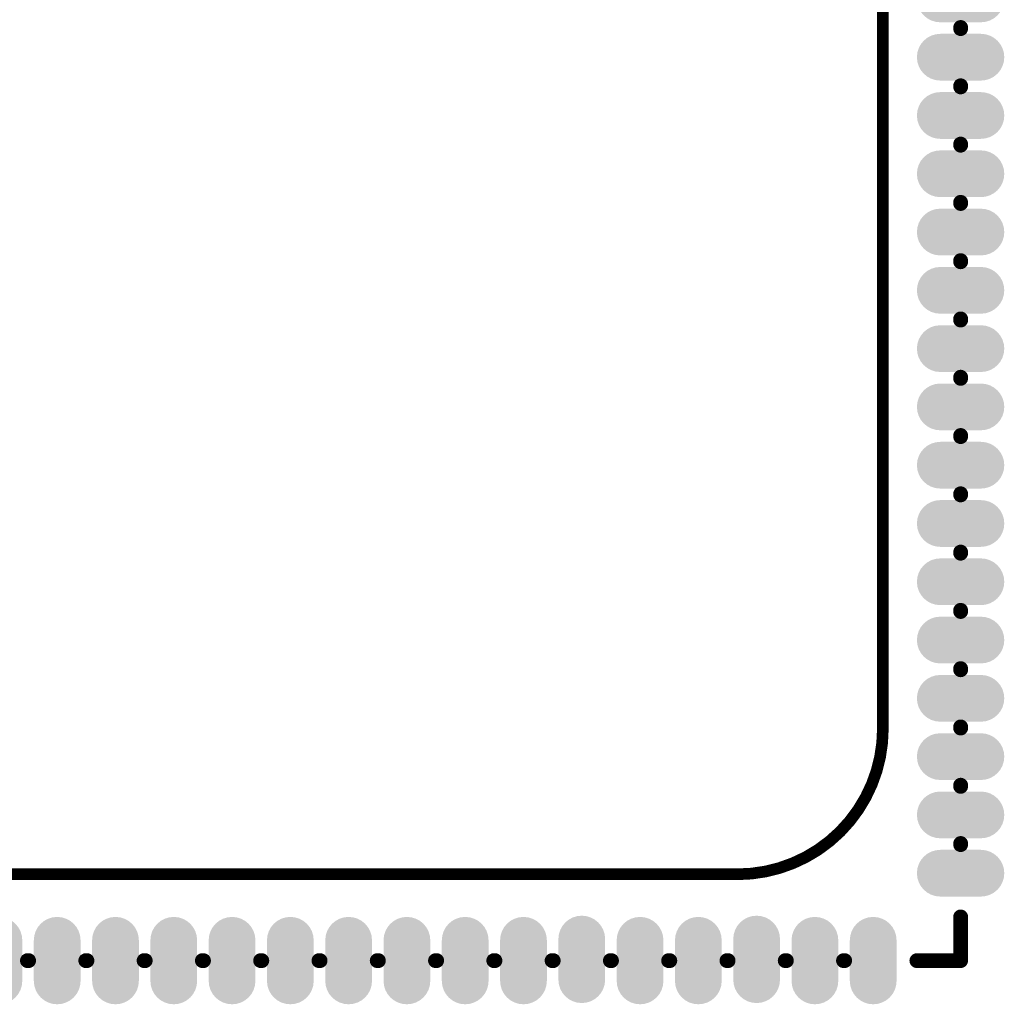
# Model space of a CAD drawing. Header units: inches. Extents: x -17.6 to 16.7, y -16.7 to 16.7.
# Tile 3 of 4: x -0.1 to 16.7, y -16.7 to 0.1. Entities that reach past the tile are written whole.
import ezdxf

# ---------------------------------------------------------------- set-up
doc = ezdxf.new("R2010")
doc.units = ezdxf.units.IN
for name, color, linetype in [('Bottom Overlay', 54, 'Continuous'), ('Keep-Out Layer', 6, 'Continuous'), ('Multi-Layer', 9, 'Continuous'), ('Top Layer', 1, 'Continuous'), ('Top Overlay', 2, 'Continuous'), ('Top Paste', 8, 'Continuous'), ('Top Solder', 216, 'Continuous')]:
    doc.layers.add(name, color=color, linetype=linetype)

msp = doc.modelspace()

# ---------------------------------------------------------------- hatches: boundary and pattern name
at = {"layer": 'Top Layer'}
h = msp.add_hatch(color=1, dxfattribs=at)
edge = h.paths.add_edge_path()
edge.add_arc((15.651, -0.5), 0.35, 90, 270)
edge.add_line((15.651, -0.85), (16.348, -0.85))
edge.add_arc((16.348, -0.5), 0.35, 270, 450)
edge.add_line((16.348, -0.15), (15.651, -0.15))
h = msp.add_hatch(color=1, dxfattribs=at)
edge = h.paths.add_edge_path()
edge.add_arc((15.651, -1.5), 0.35, 90, 270)
edge.add_line((15.651, -1.85), (16.348, -1.85))
edge.add_arc((16.348, -1.5), 0.35, 270, 450)
edge.add_line((16.348, -1.15), (15.651, -1.15))
h = msp.add_hatch(color=1, dxfattribs=at)
edge = h.paths.add_edge_path()
edge.add_arc((15.651, -2.5), 0.35, 90, 270)
edge.add_line((15.651, -2.85), (16.348, -2.85))
edge.add_arc((16.348, -2.5), 0.35, 270, 450)
edge.add_line((16.348, -2.15), (15.651, -2.15))
h = msp.add_hatch(color=1, dxfattribs=at)
edge = h.paths.add_edge_path()
edge.add_arc((15.651, -3.5), 0.35, 90, 270)
edge.add_line((15.651, -3.85), (16.348, -3.85))
edge.add_arc((16.348, -3.5), 0.35, 270, 450)
edge.add_line((16.348, -3.15), (15.651, -3.15))
h = msp.add_hatch(color=1, dxfattribs=at)
edge = h.paths.add_edge_path()
edge.add_arc((15.651, -4.5), 0.35, 90, 270)
edge.add_line((15.651, -4.85), (16.348, -4.85))
edge.add_arc((16.348, -4.5), 0.35, 270, 450)
edge.add_line((16.348, -4.15), (15.651, -4.15))
h = msp.add_hatch(color=1, dxfattribs=at)
edge = h.paths.add_edge_path()
edge.add_arc((15.651, -5.5), 0.35, 90, 270)
edge.add_line((15.651, -5.85), (16.348, -5.85))
edge.add_arc((16.348, -5.5), 0.35, 270, 450)
edge.add_line((16.348, -5.15), (15.651, -5.15))
h = msp.add_hatch(color=1, dxfattribs=at)
edge = h.paths.add_edge_path()
edge.add_arc((15.651, -6.5), 0.35, 90, 270)
edge.add_line((15.651, -6.85), (16.348, -6.85))
edge.add_arc((16.348, -6.5), 0.35, 270, 450)
edge.add_line((16.348, -6.15), (15.651, -6.15))
h = msp.add_hatch(color=1, dxfattribs=at)
edge = h.paths.add_edge_path()
edge.add_arc((15.651, -7.5), 0.35, 90, 270)
edge.add_line((15.651, -7.85), (16.348, -7.85))
edge.add_arc((16.348, -7.5), 0.35, 270, 450)
edge.add_line((16.348, -7.15), (15.651, -7.15))
h = msp.add_hatch(color=1, dxfattribs=at)
edge = h.paths.add_edge_path()
edge.add_arc((15.651, -8.5), 0.35, 90, 270)
edge.add_line((15.651, -8.85), (16.348, -8.85))
edge.add_arc((16.348, -8.5), 0.35, 270, 450)
edge.add_line((16.348, -8.15), (15.651, -8.15))
h = msp.add_hatch(color=1, dxfattribs=at)
edge = h.paths.add_edge_path()
edge.add_arc((15.651, -9.5), 0.35, 90, 270)
edge.add_line((15.651, -9.85), (16.348, -9.85))
edge.add_arc((16.348, -9.5), 0.35, 270, 450)
edge.add_line((16.348, -9.15), (15.651, -9.15))
h = msp.add_hatch(color=1, dxfattribs=at)
edge = h.paths.add_edge_path()
edge.add_arc((15.651, -10.5), 0.35, 90, 270)
edge.add_line((15.651, -10.85), (16.348, -10.85))
edge.add_arc((16.348, -10.5), 0.35, 270, 450)
edge.add_line((16.348, -10.15), (15.651, -10.15))
h = msp.add_hatch(color=1, dxfattribs=at)
edge = h.paths.add_edge_path()
edge.add_arc((15.651, -11.5), 0.35, 90, 270)
edge.add_line((15.651, -11.85), (16.348, -11.85))
edge.add_arc((16.348, -11.5), 0.35, 270, 450)
edge.add_line((16.348, -11.15), (15.651, -11.15))
h = msp.add_hatch(color=1, dxfattribs=at)
edge = h.paths.add_edge_path()
edge.add_arc((15.651, -12.5), 0.35, 90, 270)
edge.add_line((15.651, -12.85), (16.348, -12.85))
edge.add_arc((16.348, -12.5), 0.35, 270, 450)
edge.add_line((16.348, -12.15), (15.651, -12.15))
h = msp.add_hatch(color=1, dxfattribs=at)
edge = h.paths.add_edge_path()
edge.add_arc((15.651, -13.5), 0.35, 90, 270)
edge.add_line((15.651, -13.85), (16.348, -13.85))
edge.add_arc((16.348, -13.5), 0.35, 270, 450)
edge.add_line((16.348, -13.15), (15.651, -13.15))
h = msp.add_hatch(color=1, dxfattribs=at)
edge = h.paths.add_edge_path()
edge.add_arc((15.651, -14.5), 0.35, 90, 270)
edge.add_line((15.651, -14.85), (16.348, -14.85))
edge.add_arc((16.348, -14.5), 0.35, 270, 450)
edge.add_line((16.348, -14.15), (15.651, -14.15))
h = msp.add_hatch(color=1, dxfattribs=at)
edge = h.paths.add_edge_path()
edge.add_arc((0.5, -15.651), 0.35, 0, 180)
edge.add_line((0.15, -15.651), (0.15, -16.348))
edge.add_arc((0.5, -16.348), 0.35, 180, 360)
edge.add_line((0.85, -16.348), (0.85, -15.651))
h = msp.add_hatch(color=1, dxfattribs=at)
edge = h.paths.add_edge_path()
edge.add_arc((1.5, -15.651), 0.35, 0, 180)
edge.add_line((1.15, -15.651), (1.15, -16.348))
edge.add_arc((1.5, -16.348), 0.35, 180, 360)
edge.add_line((1.85, -16.348), (1.85, -15.651))
h = msp.add_hatch(color=1, dxfattribs=at)
edge = h.paths.add_edge_path()
edge.add_arc((2.5, -15.651), 0.35, 0, 180)
edge.add_line((2.15, -15.651), (2.15, -16.348))
edge.add_arc((2.5, -16.348), 0.35, 180, 360)
edge.add_line((2.85, -16.348), (2.85, -15.651))
h = msp.add_hatch(color=1, dxfattribs=at)
edge = h.paths.add_edge_path()
edge.add_arc((3.5, -15.651), 0.35, 0, 180)
edge.add_line((3.15, -15.651), (3.15, -16.348))
edge.add_arc((3.5, -16.348), 0.35, 180, 360)
edge.add_line((3.85, -16.348), (3.85, -15.651))
h = msp.add_hatch(color=1, dxfattribs=at)
edge = h.paths.add_edge_path()
edge.add_arc((4.5, -15.651), 0.35, 0, 180)
edge.add_line((4.15, -15.651), (4.15, -16.348))
edge.add_arc((4.5, -16.348), 0.35, 180, 360)
edge.add_line((4.85, -16.348), (4.85, -15.651))
h = msp.add_hatch(color=1, dxfattribs=at)
edge = h.paths.add_edge_path()
edge.add_arc((5.5, -15.651), 0.35, 0, 180)
edge.add_line((5.15, -15.651), (5.15, -16.348))
edge.add_arc((5.5, -16.348), 0.35, 180, 360)
edge.add_line((5.85, -16.348), (5.85, -15.651))
h = msp.add_hatch(color=1, dxfattribs=at)
edge = h.paths.add_edge_path()
edge.add_arc((6.5, -15.651), 0.35, 0, 180)
edge.add_line((6.15, -15.651), (6.15, -16.348))
edge.add_arc((6.5, -16.348), 0.35, 180, 360)
edge.add_line((6.85, -16.348), (6.85, -15.651))
h = msp.add_hatch(color=1, dxfattribs=at)
edge = h.paths.add_edge_path()
edge.add_arc((7.5, -15.651), 0.35, 0, 180)
edge.add_line((7.15, -15.651), (7.15, -16.348))
edge.add_arc((7.5, -16.348), 0.35, 180, 360)
edge.add_line((7.85, -16.348), (7.85, -15.651))
h = msp.add_hatch(color=1, dxfattribs=at)
edge = h.paths.add_edge_path()
edge.add_arc((8.5, -15.651), 0.35, 0, 180)
edge.add_line((8.15, -15.651), (8.15, -16.348))
edge.add_arc((8.5, -16.348), 0.35, 180, 360)
edge.add_line((8.85, -16.348), (8.85, -15.651))
h = msp.add_hatch(color=1, dxfattribs=at)
edge = h.paths.add_edge_path()
edge.add_arc((9.5, -15.63), 0.35, 0, 180)
edge.add_line((9.15, -15.63), (9.15, -16.327))
edge.add_arc((9.5, -16.327), 0.35, 180, 360)
edge.add_line((9.85, -16.327), (9.85, -15.63))
h = msp.add_hatch(color=1, dxfattribs=at)
edge = h.paths.add_edge_path()
edge.add_arc((10.5, -15.651), 0.35, 0, 180)
edge.add_line((10.15, -15.651), (10.15, -16.348))
edge.add_arc((10.5, -16.348), 0.35, 180, 360)
edge.add_line((10.85, -16.348), (10.85, -15.651))
h = msp.add_hatch(color=1, dxfattribs=at)
edge = h.paths.add_edge_path()
edge.add_arc((11.5, -15.651), 0.35, 0, 180)
edge.add_line((11.15, -15.651), (11.15, -16.348))
edge.add_arc((11.5, -16.348), 0.35, 180, 360)
edge.add_line((11.85, -16.348), (11.85, -15.651))
h = msp.add_hatch(color=1, dxfattribs=at)
edge = h.paths.add_edge_path()
edge.add_arc((12.5, -15.63), 0.35, 0, 180)
edge.add_line((12.15, -15.63), (12.15, -16.327))
edge.add_arc((12.5, -16.327), 0.35, 180, 360)
edge.add_line((12.85, -16.327), (12.85, -15.63))
h = msp.add_hatch(color=1, dxfattribs=at)
edge = h.paths.add_edge_path()
edge.add_arc((13.5, -15.651), 0.35, 0, 180)
edge.add_line((13.15, -15.651), (13.15, -16.348))
edge.add_arc((13.5, -16.348), 0.35, 180, 360)
edge.add_line((13.85, -16.348), (13.85, -15.651))
h = msp.add_hatch(color=1, dxfattribs=at)
edge = h.paths.add_edge_path()
edge.add_arc((14.5, -16.348), 0.35, 180, 360)
edge.add_line((14.85, -16.348), (14.85, -15.651))
edge.add_arc((14.5, -15.651), 0.35, 0, 180)
edge.add_line((14.15, -15.651), (14.15, -16.348))
at = {"layer": 'Top Paste'}
h = msp.add_hatch(color=8, dxfattribs=at)
edge = h.paths.add_edge_path()
edge.add_arc((15.651, -0.5), 0.35, 90, 270)
edge.add_line((15.651, -0.85), (16.348, -0.85))
edge.add_arc((16.348, -0.5), 0.35, 270, 450)
edge.add_line((16.348, -0.15), (15.651, -0.15))
h = msp.add_hatch(color=8, dxfattribs=at)
edge = h.paths.add_edge_path()
edge.add_arc((15.651, -1.5), 0.35, 90, 270)
edge.add_line((15.651, -1.85), (16.348, -1.85))
edge.add_arc((16.348, -1.5), 0.35, 270, 450)
edge.add_line((16.348, -1.15), (15.651, -1.15))
h = msp.add_hatch(color=8, dxfattribs=at)
edge = h.paths.add_edge_path()
edge.add_arc((15.651, -2.5), 0.35, 90, 270)
edge.add_line((15.651, -2.85), (16.348, -2.85))
edge.add_arc((16.348, -2.5), 0.35, 270, 450)
edge.add_line((16.348, -2.15), (15.651, -2.15))
h = msp.add_hatch(color=8, dxfattribs=at)
edge = h.paths.add_edge_path()
edge.add_arc((15.651, -3.5), 0.35, 90, 270)
edge.add_line((15.651, -3.85), (16.348, -3.85))
edge.add_arc((16.348, -3.5), 0.35, 270, 450)
edge.add_line((16.348, -3.15), (15.651, -3.15))
h = msp.add_hatch(color=8, dxfattribs=at)
edge = h.paths.add_edge_path()
edge.add_arc((15.651, -4.5), 0.35, 90, 270)
edge.add_line((15.651, -4.85), (16.348, -4.85))
edge.add_arc((16.348, -4.5), 0.35, 270, 450)
edge.add_line((16.348, -4.15), (15.651, -4.15))
h = msp.add_hatch(color=8, dxfattribs=at)
edge = h.paths.add_edge_path()
edge.add_arc((15.651, -5.5), 0.35, 90, 270)
edge.add_line((15.651, -5.85), (16.348, -5.85))
edge.add_arc((16.348, -5.5), 0.35, 270, 450)
edge.add_line((16.348, -5.15), (15.651, -5.15))
h = msp.add_hatch(color=8, dxfattribs=at)
edge = h.paths.add_edge_path()
edge.add_arc((15.651, -6.5), 0.35, 90, 270)
edge.add_line((15.651, -6.85), (16.348, -6.85))
edge.add_arc((16.348, -6.5), 0.35, 270, 450)
edge.add_line((16.348, -6.15), (15.651, -6.15))
h = msp.add_hatch(color=8, dxfattribs=at)
edge = h.paths.add_edge_path()
edge.add_arc((15.651, -7.5), 0.35, 90, 270)
edge.add_line((15.651, -7.85), (16.348, -7.85))
edge.add_arc((16.348, -7.5), 0.35, 270, 450)
edge.add_line((16.348, -7.15), (15.651, -7.15))
h = msp.add_hatch(color=8, dxfattribs=at)
edge = h.paths.add_edge_path()
edge.add_arc((15.651, -8.5), 0.35, 90, 270)
edge.add_line((15.651, -8.85), (16.348, -8.85))
edge.add_arc((16.348, -8.5), 0.35, 270, 450)
edge.add_line((16.348, -8.15), (15.651, -8.15))
h = msp.add_hatch(color=8, dxfattribs=at)
edge = h.paths.add_edge_path()
edge.add_arc((15.651, -9.5), 0.35, 90, 270)
edge.add_line((15.651, -9.85), (16.348, -9.85))
edge.add_arc((16.348, -9.5), 0.35, 270, 450)
edge.add_line((16.348, -9.15), (15.651, -9.15))
h = msp.add_hatch(color=8, dxfattribs=at)
edge = h.paths.add_edge_path()
edge.add_arc((15.651, -10.5), 0.35, 90, 270)
edge.add_line((15.651, -10.85), (16.348, -10.85))
edge.add_arc((16.348, -10.5), 0.35, 270, 450)
edge.add_line((16.348, -10.15), (15.651, -10.15))
h = msp.add_hatch(color=8, dxfattribs=at)
edge = h.paths.add_edge_path()
edge.add_arc((15.651, -11.5), 0.35, 90, 270)
edge.add_line((15.651, -11.85), (16.348, -11.85))
edge.add_arc((16.348, -11.5), 0.35, 270, 450)
edge.add_line((16.348, -11.15), (15.651, -11.15))
h = msp.add_hatch(color=8, dxfattribs=at)
edge = h.paths.add_edge_path()
edge.add_arc((15.651, -12.5), 0.35, 90, 270)
edge.add_line((15.651, -12.85), (16.348, -12.85))
edge.add_arc((16.348, -12.5), 0.35, 270, 450)
edge.add_line((16.348, -12.15), (15.651, -12.15))
h = msp.add_hatch(color=8, dxfattribs=at)
edge = h.paths.add_edge_path()
edge.add_arc((15.651, -13.5), 0.35, 90, 270)
edge.add_line((15.651, -13.85), (16.348, -13.85))
edge.add_arc((16.348, -13.5), 0.35, 270, 450)
edge.add_line((16.348, -13.15), (15.651, -13.15))
h = msp.add_hatch(color=8, dxfattribs=at)
edge = h.paths.add_edge_path()
edge.add_arc((15.651, -14.5), 0.35, 90, 270)
edge.add_line((15.651, -14.85), (16.348, -14.85))
edge.add_arc((16.348, -14.5), 0.35, 270, 450)
edge.add_line((16.348, -14.15), (15.651, -14.15))
h = msp.add_hatch(color=8, dxfattribs=at)
edge = h.paths.add_edge_path()
edge.add_arc((0.5, -15.651), 0.35, 0, 180)
edge.add_line((0.15, -15.651), (0.15, -16.348))
edge.add_arc((0.5, -16.348), 0.35, 180, 360)
edge.add_line((0.85, -16.348), (0.85, -15.651))
h = msp.add_hatch(color=8, dxfattribs=at)
edge = h.paths.add_edge_path()
edge.add_arc((1.5, -15.651), 0.35, 0, 180)
edge.add_line((1.15, -15.651), (1.15, -16.348))
edge.add_arc((1.5, -16.348), 0.35, 180, 360)
edge.add_line((1.85, -16.348), (1.85, -15.651))
h = msp.add_hatch(color=8, dxfattribs=at)
edge = h.paths.add_edge_path()
edge.add_arc((2.5, -15.651), 0.35, 0, 180)
edge.add_line((2.15, -15.651), (2.15, -16.348))
edge.add_arc((2.5, -16.348), 0.35, 180, 360)
edge.add_line((2.85, -16.348), (2.85, -15.651))
h = msp.add_hatch(color=8, dxfattribs=at)
edge = h.paths.add_edge_path()
edge.add_arc((3.5, -15.651), 0.35, 0, 180)
edge.add_line((3.15, -15.651), (3.15, -16.348))
edge.add_arc((3.5, -16.348), 0.35, 180, 360)
edge.add_line((3.85, -16.348), (3.85, -15.651))
h = msp.add_hatch(color=8, dxfattribs=at)
edge = h.paths.add_edge_path()
edge.add_arc((4.5, -15.651), 0.35, 0, 180)
edge.add_line((4.15, -15.651), (4.15, -16.348))
edge.add_arc((4.5, -16.348), 0.35, 180, 360)
edge.add_line((4.85, -16.348), (4.85, -15.651))
h = msp.add_hatch(color=8, dxfattribs=at)
edge = h.paths.add_edge_path()
edge.add_arc((5.5, -15.651), 0.35, 0, 180)
edge.add_line((5.15, -15.651), (5.15, -16.348))
edge.add_arc((5.5, -16.348), 0.35, 180, 360)
edge.add_line((5.85, -16.348), (5.85, -15.651))
h = msp.add_hatch(color=8, dxfattribs=at)
edge = h.paths.add_edge_path()
edge.add_arc((6.5, -15.651), 0.35, 0, 180)
edge.add_line((6.15, -15.651), (6.15, -16.348))
edge.add_arc((6.5, -16.348), 0.35, 180, 360)
edge.add_line((6.85, -16.348), (6.85, -15.651))
h = msp.add_hatch(color=8, dxfattribs=at)
edge = h.paths.add_edge_path()
edge.add_arc((7.5, -15.651), 0.35, 0, 180)
edge.add_line((7.15, -15.651), (7.15, -16.348))
edge.add_arc((7.5, -16.348), 0.35, 180, 360)
edge.add_line((7.85, -16.348), (7.85, -15.651))
h = msp.add_hatch(color=8, dxfattribs=at)
edge = h.paths.add_edge_path()
edge.add_arc((8.5, -15.651), 0.35, 0, 180)
edge.add_line((8.15, -15.651), (8.15, -16.348))
edge.add_arc((8.5, -16.348), 0.35, 180, 360)
edge.add_line((8.85, -16.348), (8.85, -15.651))
h = msp.add_hatch(color=8, dxfattribs=at)
edge = h.paths.add_edge_path()
edge.add_arc((9.5, -15.63), 0.35, 0, 180)
edge.add_line((9.15, -15.63), (9.15, -16.327))
edge.add_arc((9.5, -16.327), 0.35, 180, 360)
edge.add_line((9.85, -16.327), (9.85, -15.63))
h = msp.add_hatch(color=8, dxfattribs=at)
edge = h.paths.add_edge_path()
edge.add_arc((10.5, -15.651), 0.35, 0, 180)
edge.add_line((10.15, -15.651), (10.15, -16.348))
edge.add_arc((10.5, -16.348), 0.35, 180, 360)
edge.add_line((10.85, -16.348), (10.85, -15.651))
h = msp.add_hatch(color=8, dxfattribs=at)
edge = h.paths.add_edge_path()
edge.add_arc((11.5, -15.651), 0.35, 0, 180)
edge.add_line((11.15, -15.651), (11.15, -16.348))
edge.add_arc((11.5, -16.348), 0.35, 180, 360)
edge.add_line((11.85, -16.348), (11.85, -15.651))
h = msp.add_hatch(color=8, dxfattribs=at)
edge = h.paths.add_edge_path()
edge.add_arc((12.5, -15.63), 0.35, 0, 180)
edge.add_line((12.15, -15.63), (12.15, -16.327))
edge.add_arc((12.5, -16.327), 0.35, 180, 360)
edge.add_line((12.85, -16.327), (12.85, -15.63))
h = msp.add_hatch(color=8, dxfattribs=at)
edge = h.paths.add_edge_path()
edge.add_arc((13.5, -15.651), 0.35, 0, 180)
edge.add_line((13.15, -15.651), (13.15, -16.348))
edge.add_arc((13.5, -16.348), 0.35, 180, 360)
edge.add_line((13.85, -16.348), (13.85, -15.651))
h = msp.add_hatch(color=8, dxfattribs=at)
edge = h.paths.add_edge_path()
edge.add_arc((14.5, -16.348), 0.35, 180, 360)
edge.add_line((14.85, -16.348), (14.85, -15.651))
edge.add_arc((14.5, -15.651), 0.35, 0, 180)
edge.add_line((14.15, -15.651), (14.15, -16.348))
at = {"layer": 'Top Solder'}
h = msp.add_hatch(color=216, dxfattribs=at)
edge = h.paths.add_edge_path()
edge.add_arc((15.651, 0.5), 0.401, 90, 270)
edge.add_line((15.651, 0.099), (16.348, 0.099))
edge.add_arc((16.348, 0.5), 0.401, 270, 450)
edge.add_line((16.348, 0.901), (15.651, 0.901))
h = msp.add_hatch(color=216, dxfattribs=at)
edge = h.paths.add_edge_path()
edge.add_arc((15.651, -0.5), 0.401, 90, 270)
edge.add_line((15.651, -0.901), (16.348, -0.901))
edge.add_arc((16.348, -0.5), 0.401, 270, 450)
edge.add_line((16.348, -0.099), (15.651, -0.099))
h = msp.add_hatch(color=216, dxfattribs=at)
edge = h.paths.add_edge_path()
edge.add_arc((15.651, -1.5), 0.401, 90, 270)
edge.add_line((15.651, -1.901), (16.348, -1.901))
edge.add_arc((16.348, -1.5), 0.401, 270, 450)
edge.add_line((16.348, -1.099), (15.651, -1.099))
h = msp.add_hatch(color=216, dxfattribs=at)
edge = h.paths.add_edge_path()
edge.add_arc((15.651, -2.5), 0.401, 90, 270)
edge.add_line((15.651, -2.901), (16.348, -2.901))
edge.add_arc((16.348, -2.5), 0.401, 270, 450)
edge.add_line((16.348, -2.099), (15.651, -2.099))
h = msp.add_hatch(color=216, dxfattribs=at)
edge = h.paths.add_edge_path()
edge.add_arc((15.651, -3.5), 0.401, 90, 270)
edge.add_line((15.651, -3.901), (16.348, -3.901))
edge.add_arc((16.348, -3.5), 0.401, 270, 450)
edge.add_line((16.348, -3.099), (15.651, -3.099))
h = msp.add_hatch(color=216, dxfattribs=at)
edge = h.paths.add_edge_path()
edge.add_arc((15.651, -4.5), 0.401, 90, 270)
edge.add_line((15.651, -4.901), (16.348, -4.901))
edge.add_arc((16.348, -4.5), 0.401, 270, 450)
edge.add_line((16.348, -4.099), (15.651, -4.099))
h = msp.add_hatch(color=216, dxfattribs=at)
edge = h.paths.add_edge_path()
edge.add_arc((15.651, -5.5), 0.401, 90, 270)
edge.add_line((15.651, -5.901), (16.348, -5.901))
edge.add_arc((16.348, -5.5), 0.401, 270, 450)
edge.add_line((16.348, -5.099), (15.651, -5.099))
h = msp.add_hatch(color=216, dxfattribs=at)
edge = h.paths.add_edge_path()
edge.add_arc((15.651, -6.5), 0.401, 90, 270)
edge.add_line((15.651, -6.901), (16.348, -6.901))
edge.add_arc((16.348, -6.5), 0.401, 270, 450)
edge.add_line((16.348, -6.099), (15.651, -6.099))
h = msp.add_hatch(color=216, dxfattribs=at)
edge = h.paths.add_edge_path()
edge.add_arc((15.651, -7.5), 0.401, 90, 270)
edge.add_line((15.651, -7.901), (16.348, -7.901))
edge.add_arc((16.348, -7.5), 0.401, 270, 450)
edge.add_line((16.348, -7.099), (15.651, -7.099))
h = msp.add_hatch(color=216, dxfattribs=at)
edge = h.paths.add_edge_path()
edge.add_arc((15.651, -8.5), 0.401, 90, 270)
edge.add_line((15.651, -8.901), (16.348, -8.901))
edge.add_arc((16.348, -8.5), 0.401, 270, 450)
edge.add_line((16.348, -8.099), (15.651, -8.099))
h = msp.add_hatch(color=216, dxfattribs=at)
edge = h.paths.add_edge_path()
edge.add_arc((15.651, -9.5), 0.401, 90, 270)
edge.add_line((15.651, -9.901), (16.348, -9.901))
edge.add_arc((16.348, -9.5), 0.401, 270, 450)
edge.add_line((16.348, -9.099), (15.651, -9.099))
h = msp.add_hatch(color=216, dxfattribs=at)
edge = h.paths.add_edge_path()
edge.add_arc((15.651, -10.5), 0.401, 90, 270)
edge.add_line((15.651, -10.901), (16.348, -10.901))
edge.add_arc((16.348, -10.5), 0.401, 270, 450)
edge.add_line((16.348, -10.099), (15.651, -10.099))
h = msp.add_hatch(color=216, dxfattribs=at)
edge = h.paths.add_edge_path()
edge.add_arc((15.651, -11.5), 0.401, 90, 270)
edge.add_line((15.651, -11.901), (16.348, -11.901))
edge.add_arc((16.348, -11.5), 0.401, 270, 450)
edge.add_line((16.348, -11.099), (15.651, -11.099))
h = msp.add_hatch(color=216, dxfattribs=at)
edge = h.paths.add_edge_path()
edge.add_arc((15.651, -12.5), 0.401, 90, 270)
edge.add_line((15.651, -12.901), (16.348, -12.901))
edge.add_arc((16.348, -12.5), 0.401, 270, 450)
edge.add_line((16.348, -12.099), (15.651, -12.099))
h = msp.add_hatch(color=216, dxfattribs=at)
edge = h.paths.add_edge_path()
edge.add_arc((15.651, -13.5), 0.401, 90, 270)
edge.add_line((15.651, -13.901), (16.348, -13.901))
edge.add_arc((16.348, -13.5), 0.401, 270, 450)
edge.add_line((16.348, -13.099), (15.651, -13.099))
h = msp.add_hatch(color=216, dxfattribs=at)
edge = h.paths.add_edge_path()
edge.add_arc((15.651, -14.5), 0.401, 90, 270)
edge.add_line((15.651, -14.901), (16.348, -14.901))
edge.add_arc((16.348, -14.5), 0.401, 270, 450)
edge.add_line((16.348, -14.099), (15.651, -14.099))
h = msp.add_hatch(color=216, dxfattribs=at)
edge = h.paths.add_edge_path()
edge.add_arc((-0.5, -15.651), 0.401, 0, 180)
edge.add_line((-0.901, -15.651), (-0.901, -16.348))
edge.add_arc((-0.5, -16.348), 0.401, 180, 360)
edge.add_line((-0.099, -16.348), (-0.099, -15.651))
h = msp.add_hatch(color=216, dxfattribs=at)
edge = h.paths.add_edge_path()
edge.add_arc((0.5, -15.651), 0.401, 0, 180)
edge.add_line((0.099, -15.651), (0.099, -16.348))
edge.add_arc((0.5, -16.348), 0.401, 180, 360)
edge.add_line((0.901, -16.348), (0.901, -15.651))
h = msp.add_hatch(color=216, dxfattribs=at)
edge = h.paths.add_edge_path()
edge.add_arc((1.5, -15.651), 0.401, 0, 180)
edge.add_line((1.099, -15.651), (1.099, -16.348))
edge.add_arc((1.5, -16.348), 0.401, 180, 360)
edge.add_line((1.901, -16.348), (1.901, -15.651))
h = msp.add_hatch(color=216, dxfattribs=at)
edge = h.paths.add_edge_path()
edge.add_arc((2.5, -15.651), 0.401, 0, 180)
edge.add_line((2.099, -15.651), (2.099, -16.348))
edge.add_arc((2.5, -16.348), 0.401, 180, 360)
edge.add_line((2.901, -16.348), (2.901, -15.651))
h = msp.add_hatch(color=216, dxfattribs=at)
edge = h.paths.add_edge_path()
edge.add_arc((3.5, -15.651), 0.401, 0, 180)
edge.add_line((3.099, -15.651), (3.099, -16.348))
edge.add_arc((3.5, -16.348), 0.401, 180, 360)
edge.add_line((3.901, -16.348), (3.901, -15.651))
h = msp.add_hatch(color=216, dxfattribs=at)
edge = h.paths.add_edge_path()
edge.add_arc((4.5, -15.651), 0.401, 0, 180)
edge.add_line((4.099, -15.651), (4.099, -16.348))
edge.add_arc((4.5, -16.348), 0.401, 180, 360)
edge.add_line((4.901, -16.348), (4.901, -15.651))
h = msp.add_hatch(color=216, dxfattribs=at)
edge = h.paths.add_edge_path()
edge.add_arc((5.5, -15.651), 0.401, 0, 180)
edge.add_line((5.099, -15.651), (5.099, -16.348))
edge.add_arc((5.5, -16.348), 0.401, 180, 360)
edge.add_line((5.901, -16.348), (5.901, -15.651))
h = msp.add_hatch(color=216, dxfattribs=at)
edge = h.paths.add_edge_path()
edge.add_arc((6.5, -15.651), 0.401, 0, 180)
edge.add_line((6.099, -15.651), (6.099, -16.348))
edge.add_arc((6.5, -16.348), 0.401, 180, 360)
edge.add_line((6.901, -16.348), (6.901, -15.651))
h = msp.add_hatch(color=216, dxfattribs=at)
edge = h.paths.add_edge_path()
edge.add_arc((7.5, -15.651), 0.401, 0, 180)
edge.add_line((7.099, -15.651), (7.099, -16.348))
edge.add_arc((7.5, -16.348), 0.401, 180, 360)
edge.add_line((7.901, -16.348), (7.901, -15.651))
h = msp.add_hatch(color=216, dxfattribs=at)
edge = h.paths.add_edge_path()
edge.add_arc((8.5, -15.651), 0.401, 0, 180)
edge.add_line((8.099, -15.651), (8.099, -16.348))
edge.add_arc((8.5, -16.348), 0.401, 180, 360)
edge.add_line((8.901, -16.348), (8.901, -15.651))
h = msp.add_hatch(color=216, dxfattribs=at)
edge = h.paths.add_edge_path()
edge.add_arc((9.5, -15.63), 0.401, 0, 180)
edge.add_line((9.099, -15.63), (9.099, -16.327))
edge.add_arc((9.5, -16.327), 0.401, 180, 360)
edge.add_line((9.901, -16.327), (9.901, -15.63))
h = msp.add_hatch(color=216, dxfattribs=at)
edge = h.paths.add_edge_path()
edge.add_arc((10.5, -15.651), 0.401, 0, 180)
edge.add_line((10.099, -15.651), (10.099, -16.348))
edge.add_arc((10.5, -16.348), 0.401, 180, 360)
edge.add_line((10.901, -16.348), (10.901, -15.651))
h = msp.add_hatch(color=216, dxfattribs=at)
edge = h.paths.add_edge_path()
edge.add_arc((11.5, -15.651), 0.401, 0, 180)
edge.add_line((11.099, -15.651), (11.099, -16.348))
edge.add_arc((11.5, -16.348), 0.401, 180, 360)
edge.add_line((11.901, -16.348), (11.901, -15.651))
h = msp.add_hatch(color=216, dxfattribs=at)
edge = h.paths.add_edge_path()
edge.add_arc((12.5, -15.63), 0.401, 0, 180)
edge.add_line((12.099, -15.63), (12.099, -16.327))
edge.add_arc((12.5, -16.327), 0.401, 180, 360)
edge.add_line((12.901, -16.327), (12.901, -15.63))
h = msp.add_hatch(color=216, dxfattribs=at)
edge = h.paths.add_edge_path()
edge.add_arc((13.5, -15.651), 0.401, 0, 180)
edge.add_line((13.099, -15.651), (13.099, -16.348))
edge.add_arc((13.5, -16.348), 0.401, 180, 360)
edge.add_line((13.901, -16.348), (13.901, -15.651))
h = msp.add_hatch(color=216, dxfattribs=at)
edge = h.paths.add_edge_path()
edge.add_arc((14.5, -16.348), 0.401, 180, 360)
edge.add_line((14.901, -16.348), (14.901, -15.651))
edge.add_arc((14.5, -15.651), 0.401, 0, 180)
edge.add_line((14.099, -15.651), (14.099, -16.348))

# ---------------------------------------------------------------- linework, layer by layer
at = {"layer": 'Bottom Overlay'}
for points in [[(14.666, -12.019, 0.2, 0.2, 0), (14.666, 12.191, 0.2, 0.2, 0)], [(14.666, -12.019, 0.2, 0.2, -0.414213), (12.166, -14.519, 0.2, 0.2, 0)], [(-12.501, -14.519, 0.2, 0.2, 0), (12.166, -14.519, 0.2, 0.2, 0)]]:
    msp.add_lwpolyline(points, format="xyseb", dxfattribs=at)
for points in [[(14.616, -12.019, 0.1, 0.1, 1), (14.716, -12.019, 0.1, 0.1, 1)], [(14.616, -12.019, 0.1, 0.1, 1), (14.716, -12.019, 0.1, 0.1, 1)], [(12.116, -14.519, 0.1, 0.1, 1), (12.216, -14.519, 0.1, 0.1, 1)], [(12.116, -14.519, 0.1, 0.1, 1), (12.216, -14.519, 0.1, 0.1, 1)]]:
    msp.add_lwpolyline(points, format="xyseb", close=True, dxfattribs=at)
at = {"layer": 'Keep-Out Layer'}
for points in [[(14.666, -12.019, 0.2, 0.2, 0), (14.666, 12.191, 0.2, 0.2, 0)], [(14.666, -12.019, 0.2, 0.2, -0.414213), (12.166, -14.519, 0.2, 0.2, 0)], [(-12.481, -14.519, 0.2, 0.2, 0), (12.166, -14.519, 0.2, 0.2, 0)]]:
    msp.add_lwpolyline(points, format="xyseb", dxfattribs=at)
for points in [[(14.616, -12.019, 0.1, 0.1, 1), (14.716, -12.019, 0.1, 0.1, 1)], [(14.616, -12.019, 0.1, 0.1, 1), (14.716, -12.019, 0.1, 0.1, 1)], [(12.116, -14.519, 0.1, 0.1, 1), (12.216, -14.519, 0.1, 0.1, 1)], [(12.116, -14.519, 0.1, 0.1, 1), (12.216, -14.519, 0.1, 0.1, 1)]]:
    msp.add_lwpolyline(points, format="xyseb", close=True, dxfattribs=at)
at = {"layer": 'Multi-Layer'}
for p, q in [((14.666, 12.191), (14.666, -12.019)), ((14.666, 12.191), (14.666, -12.019)), ((14.666, -12.019), (14.666, -12.265)), ((14.666, -12.019), (14.666, -12.265)), ((14.666, -12.265), (14.57, -12.748)), ((14.666, -12.265), (14.57, -12.748)), ((14.57, -12.748), (14.381, -13.203)), ((14.57, -12.748), (14.381, -13.203)), ((14.381, -13.203), (14.108, -13.612)), ((14.381, -13.203), (14.108, -13.612)), ((14.108, -13.612), (13.759, -13.961)), ((14.108, -13.612), (13.759, -13.961)), ((13.759, -13.961), (13.35, -14.234)), ((13.759, -13.961), (13.35, -14.234)), ((13.35, -14.234), (12.895, -14.423)), ((13.35, -14.234), (12.895, -14.423)), ((12.166, -14.519), (-12.501, -14.519)), ((12.166, -14.519), (-12.501, -14.519)), ((12.412, -14.519), (12.166, -14.519)), ((12.166, -14.519), (12.166, -14.519)), ((12.412, -14.519), (12.166, -14.519)), ((12.166, -14.519), (12.166, -14.519)), ((12.895, -14.423), (12.412, -14.519)), ((12.895, -14.423), (12.412, -14.519))]:
    msp.add_line(p, q, dxfattribs=at)
at = {"layer": 'Top Overlay'}
for points in [[(14.666, -12.019, 0.2, 0.2, 0), (14.666, 12.191, 0.2, 0.2, 0)], [(16, -0.01, 0.254, 0.254, 0), (16, 0.01, 0.254, 0.254, 0)], [(16, -1.01, 0.254, 0.254, 0), (16, -0.99, 0.254, 0.254, 0)], [(16, -2.01, 0.254, 0.254, 0), (16, -1.99, 0.254, 0.254, 0)], [(16, -3.01, 0.254, 0.254, 0), (16, -2.99, 0.254, 0.254, 0)], [(16, -4.01, 0.254, 0.254, 0), (16, -3.99, 0.254, 0.254, 0)], [(16, -5.01, 0.254, 0.254, 0), (16, -4.99, 0.254, 0.254, 0)], [(16, -6.01, 0.254, 0.254, 0), (16, -5.99, 0.254, 0.254, 0)], [(16, -7.01, 0.254, 0.254, 0), (16, -6.99, 0.254, 0.254, 0)], [(16, -8.01, 0.254, 0.254, 0), (16, -7.99, 0.254, 0.254, 0)], [(16, -9.01, 0.254, 0.254, 0), (16, -8.99, 0.254, 0.254, 0)], [(16, -10.01, 0.254, 0.254, 0), (16, -9.99, 0.254, 0.254, 0)], [(16, -11.01, 0.254, 0.254, 0), (16, -10.99, 0.254, 0.254, 0)], [(14.666, -12.019, 0.2, 0.2, -0.414213), (12.166, -14.519, 0.2, 0.2, 0)], [(16, -12.01, 0.254, 0.254, 0), (16, -11.99, 0.254, 0.254, 0)], [(16, -13.01, 0.254, 0.254, 0), (16, -12.99, 0.254, 0.254, 0)], [(16, -14.01, 0.254, 0.254, 0), (16, -13.99, 0.254, 0.254, 0)], [(-12.501, -14.519, 0.2, 0.2, 0), (12.166, -14.519, 0.2, 0.2, 0)], [(16, -16, 0.254, 0.254, 0), (16, -15.25, 0.254, 0.254, 0)], [(-0.01, -16, 0.254, 0.254, 0), (0.01, -16, 0.254, 0.254, 0)], [(0.99, -16, 0.254, 0.254, 0), (1.01, -16, 0.254, 0.254, 0)], [(1.99, -16, 0.254, 0.254, 0), (2.01, -16, 0.254, 0.254, 0)], [(2.99, -16, 0.254, 0.254, 0), (3.01, -16, 0.254, 0.254, 0)], [(3.99, -16, 0.254, 0.254, 0), (4.01, -16, 0.254, 0.254, 0)], [(4.99, -16, 0.254, 0.254, 0), (5.01, -16, 0.254, 0.254, 0)], [(5.99, -16, 0.254, 0.254, 0), (6.01, -16, 0.254, 0.254, 0)], [(6.99, -16, 0.254, 0.254, 0), (7.01, -16, 0.254, 0.254, 0)], [(7.99, -16, 0.254, 0.254, 0), (8.01, -16, 0.254, 0.254, 0)], [(8.99, -16, 0.254, 0.254, 0), (9.01, -16, 0.254, 0.254, 0)], [(9.99, -16, 0.254, 0.254, 0), (10.01, -16, 0.254, 0.254, 0)], [(10.99, -16, 0.254, 0.254, 0), (11.01, -16, 0.254, 0.254, 0)], [(11.99, -16, 0.254, 0.254, 0), (12.01, -16, 0.254, 0.254, 0)], [(12.99, -16, 0.254, 0.254, 0), (13.01, -16, 0.254, 0.254, 0)], [(13.99, -16, 0.254, 0.254, 0), (14.01, -16, 0.254, 0.254, 0)], [(15.25, -16, 0.254, 0.254, 0), (16, -16, 0.254, 0.254, 0)]]:
    msp.add_lwpolyline(points, format="xyseb", dxfattribs=at)
for points in [[(15.937, 0.01, 0.127, 0.127, 1), (16.064, 0.01, 0.127, 0.127, 1)], [(15.937, -0.01, 0.127, 0.127, 1), (16.064, -0.01, 0.127, 0.127, 1)], [(15.937, -0.99, 0.127, 0.127, 1), (16.064, -0.99, 0.127, 0.127, 1)], [(15.937, -1.01, 0.127, 0.127, 1), (16.064, -1.01, 0.127, 0.127, 1)], [(15.937, -1.99, 0.127, 0.127, 1), (16.064, -1.99, 0.127, 0.127, 1)], [(15.937, -2.01, 0.127, 0.127, 1), (16.064, -2.01, 0.127, 0.127, 1)], [(15.937, -2.99, 0.127, 0.127, 1), (16.064, -2.99, 0.127, 0.127, 1)], [(15.937, -3.01, 0.127, 0.127, 1), (16.064, -3.01, 0.127, 0.127, 1)], [(15.937, -3.99, 0.127, 0.127, 1), (16.064, -3.99, 0.127, 0.127, 1)], [(15.937, -4.01, 0.127, 0.127, 1), (16.064, -4.01, 0.127, 0.127, 1)], [(15.937, -4.99, 0.127, 0.127, 1), (16.064, -4.99, 0.127, 0.127, 1)], [(15.937, -5.01, 0.127, 0.127, 1), (16.064, -5.01, 0.127, 0.127, 1)], [(15.937, -5.99, 0.127, 0.127, 1), (16.064, -5.99, 0.127, 0.127, 1)], [(15.937, -6.01, 0.127, 0.127, 1), (16.064, -6.01, 0.127, 0.127, 1)], [(15.937, -6.99, 0.127, 0.127, 1), (16.064, -6.99, 0.127, 0.127, 1)], [(15.937, -7.01, 0.127, 0.127, 1), (16.064, -7.01, 0.127, 0.127, 1)], [(15.937, -7.99, 0.127, 0.127, 1), (16.064, -7.99, 0.127, 0.127, 1)], [(15.937, -8.01, 0.127, 0.127, 1), (16.064, -8.01, 0.127, 0.127, 1)], [(15.937, -8.99, 0.127, 0.127, 1), (16.064, -8.99, 0.127, 0.127, 1)], [(15.937, -9.01, 0.127, 0.127, 1), (16.064, -9.01, 0.127, 0.127, 1)], [(15.937, -9.99, 0.127, 0.127, 1), (16.064, -9.99, 0.127, 0.127, 1)], [(15.937, -10.01, 0.127, 0.127, 1), (16.064, -10.01, 0.127, 0.127, 1)], [(15.937, -10.99, 0.127, 0.127, 1), (16.064, -10.99, 0.127, 0.127, 1)], [(15.937, -11.01, 0.127, 0.127, 1), (16.064, -11.01, 0.127, 0.127, 1)], [(14.616, -12.019, 0.1, 0.1, 1), (14.716, -12.019, 0.1, 0.1, 1)], [(14.616, -12.019, 0.1, 0.1, 1), (14.716, -12.019, 0.1, 0.1, 1)], [(15.937, -11.99, 0.127, 0.127, 1), (16.064, -11.99, 0.127, 0.127, 1)], [(15.937, -12.01, 0.127, 0.127, 1), (16.064, -12.01, 0.127, 0.127, 1)], [(15.937, -12.99, 0.127, 0.127, 1), (16.064, -12.99, 0.127, 0.127, 1)], [(15.937, -13.01, 0.127, 0.127, 1), (16.064, -13.01, 0.127, 0.127, 1)], [(15.937, -13.99, 0.127, 0.127, 1), (16.064, -13.99, 0.127, 0.127, 1)], [(15.937, -14.01, 0.127, 0.127, 1), (16.064, -14.01, 0.127, 0.127, 1)], [(12.116, -14.519, 0.1, 0.1, 1), (12.216, -14.519, 0.1, 0.1, 1)], [(12.116, -14.519, 0.1, 0.1, 1), (12.216, -14.519, 0.1, 0.1, 1)], [(15.937, -15.25, 0.127, 0.127, 1), (16.064, -15.25, 0.127, 0.127, 1)], [(-0.074, -16, 0.127, 0.127, 1), (0.053, -16, 0.127, 0.127, 1)], [(-0.054, -16, 0.127, 0.127, 1), (0.073, -16, 0.127, 0.127, 1)], [(0.927, -16, 0.127, 0.127, 1), (1.054, -16, 0.127, 0.127, 1)], [(0.947, -16, 0.127, 0.127, 1), (1.074, -16, 0.127, 0.127, 1)], [(1.927, -16, 0.127, 0.127, 1), (2.054, -16, 0.127, 0.127, 1)], [(1.947, -16, 0.127, 0.127, 1), (2.074, -16, 0.127, 0.127, 1)], [(2.927, -16, 0.127, 0.127, 1), (3.054, -16, 0.127, 0.127, 1)], [(2.947, -16, 0.127, 0.127, 1), (3.074, -16, 0.127, 0.127, 1)], [(3.927, -16, 0.127, 0.127, 1), (4.054, -16, 0.127, 0.127, 1)], [(3.947, -16, 0.127, 0.127, 1), (4.074, -16, 0.127, 0.127, 1)], [(4.927, -16, 0.127, 0.127, 1), (5.054, -16, 0.127, 0.127, 1)], [(4.947, -16, 0.127, 0.127, 1), (5.074, -16, 0.127, 0.127, 1)], [(5.927, -16, 0.127, 0.127, 1), (6.054, -16, 0.127, 0.127, 1)], [(5.947, -16, 0.127, 0.127, 1), (6.074, -16, 0.127, 0.127, 1)], [(6.927, -16, 0.127, 0.127, 1), (7.054, -16, 0.127, 0.127, 1)], [(6.947, -16, 0.127, 0.127, 1), (7.074, -16, 0.127, 0.127, 1)], [(7.927, -16, 0.127, 0.127, 1), (8.054, -16, 0.127, 0.127, 1)], [(7.947, -16, 0.127, 0.127, 1), (8.074, -16, 0.127, 0.127, 1)], [(8.927, -16, 0.127, 0.127, 1), (9.054, -16, 0.127, 0.127, 1)], [(8.947, -16, 0.127, 0.127, 1), (9.074, -16, 0.127, 0.127, 1)], [(9.927, -16, 0.127, 0.127, 1), (10.054, -16, 0.127, 0.127, 1)], [(9.947, -16, 0.127, 0.127, 1), (10.074, -16, 0.127, 0.127, 1)], [(10.927, -16, 0.127, 0.127, 1), (11.054, -16, 0.127, 0.127, 1)], [(10.947, -16, 0.127, 0.127, 1), (11.074, -16, 0.127, 0.127, 1)], [(11.927, -16, 0.127, 0.127, 1), (12.054, -16, 0.127, 0.127, 1)], [(11.947, -16, 0.127, 0.127, 1), (12.074, -16, 0.127, 0.127, 1)], [(12.927, -16, 0.127, 0.127, 1), (13.054, -16, 0.127, 0.127, 1)], [(12.947, -16, 0.127, 0.127, 1), (13.074, -16, 0.127, 0.127, 1)], [(13.927, -16, 0.127, 0.127, 1), (14.054, -16, 0.127, 0.127, 1)], [(13.947, -16, 0.127, 0.127, 1), (14.074, -16, 0.127, 0.127, 1)], [(15.186, -16, 0.127, 0.127, 1), (15.313, -16, 0.127, 0.127, 1)], [(15.937, -16, 0.127, 0.127, 1), (16.064, -16, 0.127, 0.127, 1)], [(15.937, -16, 0.127, 0.127, 1), (16.064, -16, 0.127, 0.127, 1)]]:
    msp.add_lwpolyline(points, format="xyseb", close=True, dxfattribs=at)

doc.saveas('drawing.dxf')
